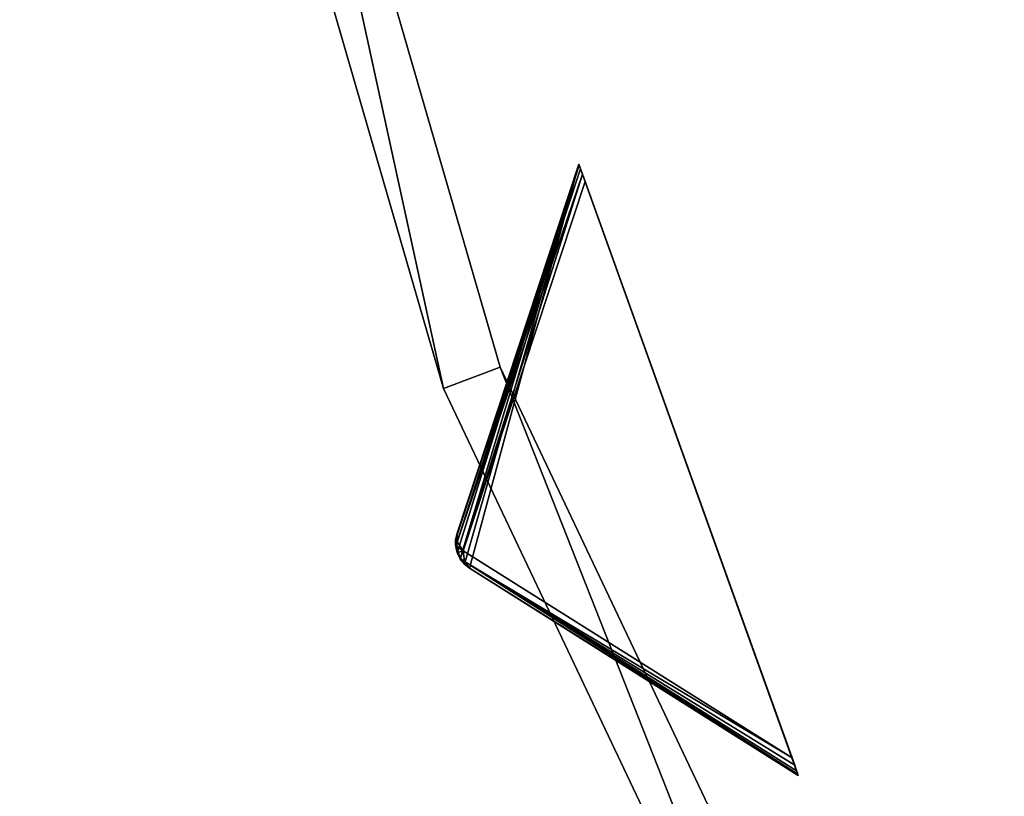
# Model space of a CAD drawing. Extents: x 1239 to 1951, y -365 to 347.
# Tile 157 of 202: x 1408 to 1441, y -88 to -62. Entities that reach past the tile are written whole.
import ezdxf

# ---------------------------------------------------------------- set-up
doc = ezdxf.new("R2010")
doc.units = 0
doc.header["$LTSCALE"] = 25.4
doc.layers.get('0').update_dxf_attribs({"color": 13, "linetype": 'CONTINUOUS'})

# ---------------------------------------------------------------- blocks, each defined once
blk = doc.blocks.new('GRUPUJ_10')
at = {"color": 0}
mesh = blk.add_polyface(dxfattribs=at)
corners = [(0, 334.731, 403.847), (1.997, 334.841, 403.847), (1.462, 391.844, 403.847), (7.718, 278.124, 403.847), (9.671, 278.553, 403.847), (24.417, 223.488, 403.847), (26.276, 224.224, 403.847), (49.663, 172.237, 403.847), (51.38, 173.263, 403.847), (82.804, 125.7, 403.847), (84.334, 126.988, 403.847), (122.98, 85.082, 403.847), (124.285, 86.599, 403.847), (145.389, 67.329, 403.847), (146.566, 68.945, 403.847), (169.152, 51.435, 403.847), (170.196, 53.141, 403.847), (220.124, 25.63, 403.847), (220.881, 27.482, 403.847), (274.575, 8.336, 403.847), (275.025, 10.285, 403.847), (331.094, 0, 403.847), (331.226, 1.996, 403.847), (388.22, 0.838, 403.847), (388.029, 2.829, 403.847), (443.963, 12.764, 403.847), (444.47, 10.83, 403.847), (497.579, 31.543, 403.847), (498.39, 29.714, 403.847), (547.489, 58.679, 403.847), (548.582, 57.004, 403.847), (592.399, 93.469, 403.847), (593.747, 91.992, 403.847), (631.147, 135.014, 403.847), (632.714, 133.772, 403.847), (662.728, 182.235, 403.847), (664.475, 181.261, 403.847), (686.326, 233.912, 403.847), (688.207, 233.23, 403.847), (701.329, 288.704, 403.847), (703.294, 288.333, 403.847), (707.348, 345.194, 403.847), (709.348, 345.143, 403.847), (3.451, 391.632, 403.847), (12.067, 447.982, 403.847), (13.996, 447.454, 403.847), (31.54, 501.693, 403.847), (33.36, 500.862, 403.847), (59.377, 551.584, 403.847), (61.039, 550.472, 403.847), (94.856, 596.363, 403.847), (96.318, 594.999, 403.847), (137.059, 634.872, 403.847), (138.283, 633.291, 403.847), (184.892, 666.112, 403.847), (185.847, 664.355, 403.847), (237.117, 689.274, 403.847), (237.778, 687.387, 403.847), (292.382, 703.759, 403.847), (292.732, 701.79, 403.847), (349.254, 709.192, 403.847), (349.284, 707.192, 403.847), (406.262, 705.431, 403.847), (405.97, 703.452, 403.847), (461.322, 690.668, 403.847), (461.927, 692.574, 403.847), (513.907, 669.17, 403.847), (514.81, 670.954, 403.847), (562.362, 639.515, 403.847), (563.54, 641.131, 403.847), (605.432, 602.471, 403.847), (606.854, 603.878, 403.847), (642.003, 558.999, 403.847), (643.632, 560.159, 403.847), (671.127, 510.222, 403.847), (672.921, 511.106, 403.847), (692.049, 457.406, 403.847), (693.962, 457.991, 403.847), (704.228, 401.918, 403.847), (706.21, 402.188, 403.847)]
mesh.append_faces([[corners[k] for k in face] for face in [(0, 1, 2), (1, 3, 4), (4, 5, 6), (6, 7, 8), (8, 9, 10), (10, 11, 12), (12, 13, 14), (14, 15, 16), (16, 17, 18), (18, 19, 20), (20, 21, 22), (22, 23, 24), (24, 23, 25), (25, 26, 27), (27, 28, 29), (29, 30, 31), (31, 32, 33), (33, 34, 35), (35, 36, 37), (37, 38, 39), (39, 40, 41), (2, 43, 44), (43, 2, 1), (44, 45, 46), (46, 47, 48), (48, 49, 50), (50, 51, 52), (52, 53, 54), (54, 55, 56), (56, 57, 58), (58, 59, 60), (60, 61, 62), (62, 64, 65), (65, 66, 67), (67, 68, 69), (69, 70, 71), (71, 72, 73), (73, 74, 75), (75, 76, 77), (77, 78, 79), (79, 41, 42)]], dxfattribs={"vtx0": -1, "vtx1": -1, "color": 0})
mesh.append_faces([[corners[k] for k in face] for face in [(1, 0, 3), (4, 3, 5), (6, 5, 7), (8, 7, 9), (10, 9, 11), (12, 11, 13), (14, 13, 15), (16, 15, 17), (18, 17, 19), (20, 19, 21), (22, 21, 23), (25, 23, 26), (27, 26, 28), (29, 28, 30), (31, 30, 32), (33, 32, 34), (35, 34, 36), (37, 36, 38), (39, 38, 40), (41, 40, 42), (44, 43, 45), (46, 45, 47), (48, 47, 49), (50, 49, 51), (52, 51, 53), (54, 53, 55), (56, 55, 57), (58, 57, 59), (60, 59, 61), (62, 61, 63), (62, 63, 64), (65, 64, 66), (67, 66, 68), (69, 68, 70), (71, 70, 72), (73, 72, 74), (75, 74, 76), (77, 76, 78), (79, 78, 41)]], dxfattribs={"vtx0": -1, "vtx2": -1, "color": 0})
mesh = blk.add_polyface(dxfattribs=at)
corners = [(1.462, 391.844, 383.847), (3.451, 391.632, 383.847), (1.997, 334.841, 383.847), (12.067, 447.982, 383.847), (13.996, 447.454, 383.847), (31.54, 501.693, 383.847), (33.36, 500.862, 383.847), (59.377, 551.584, 383.847), (61.039, 550.472, 383.847), (94.856, 596.363, 383.847), (96.318, 594.999, 383.847), (137.059, 634.872, 383.847), (138.283, 633.291, 383.847), (184.892, 666.112, 383.847), (185.847, 664.355, 383.847), (237.117, 689.274, 383.847), (237.778, 687.387, 383.847), (292.382, 703.759, 383.847), (292.732, 701.79, 383.847), (349.254, 709.192, 383.847), (349.284, 707.192, 383.847), (406.262, 705.431, 383.847), (405.97, 703.452, 383.847), (461.322, 690.668, 383.847), (461.927, 692.574, 383.847), (513.907, 669.17, 383.847), (514.81, 670.954, 383.847), (562.362, 639.515, 383.847), (563.54, 641.131, 383.847), (605.432, 602.471, 383.847), (606.854, 603.878, 383.847), (642.003, 558.999, 383.847), (643.632, 560.159, 383.847), (671.127, 510.222, 383.847), (672.921, 511.106, 383.847), (692.049, 457.406, 383.847), (693.962, 457.991, 383.847), (704.228, 401.918, 383.847), (706.21, 402.188, 383.847), (707.348, 345.194, 383.847), (709.348, 345.143, 383.847), (0, 334.731, 383.847), (7.718, 278.124, 383.847), (9.671, 278.553, 383.847), (24.417, 223.488, 383.847), (26.276, 224.224, 383.847), (49.663, 172.237, 383.847), (51.38, 173.263, 383.847), (82.804, 125.7, 383.847), (84.334, 126.988, 383.847), (122.98, 85.082, 383.847), (124.285, 86.599, 383.847), (145.389, 67.329, 383.847), (146.566, 68.945, 383.847), (169.152, 51.435, 383.847), (170.196, 53.141, 383.847), (220.124, 25.63, 383.847), (220.881, 27.482, 383.847), (274.575, 8.336, 383.847), (275.025, 10.285, 383.847), (331.094, 0, 383.847), (331.226, 1.996, 383.847), (388.22, 0.838, 383.847), (388.029, 2.829, 383.847), (443.963, 12.764, 383.847), (444.47, 10.83, 383.847), (497.579, 31.543, 383.847), (498.39, 29.714, 383.847), (547.489, 58.679, 383.847), (548.582, 57.004, 383.847), (592.399, 93.469, 383.847), (593.747, 91.992, 383.847), (631.147, 135.014, 383.847), (632.714, 133.772, 383.847), (662.728, 182.235, 383.847), (664.475, 181.261, 383.847), (686.326, 233.912, 383.847), (688.207, 233.23, 383.847), (701.329, 288.704, 383.847), (703.294, 288.333, 383.847)]
mesh.append_faces([[corners[k] for k in face] for face in [(1, 3, 4), (4, 5, 6), (6, 7, 8), (8, 9, 10), (10, 11, 12), (12, 13, 14), (14, 15, 16), (16, 17, 18), (18, 19, 20), (20, 21, 22), (22, 21, 23), (23, 24, 25), (25, 26, 27), (27, 28, 29), (29, 30, 31), (31, 32, 33), (33, 34, 35), (35, 36, 37), (37, 38, 39), (41, 2, 42), (42, 43, 44), (44, 45, 46), (46, 47, 48), (48, 49, 50), (50, 51, 52), (52, 53, 54), (54, 55, 56), (56, 57, 58), (58, 59, 60), (60, 61, 62), (62, 64, 65), (65, 66, 67), (67, 68, 69), (69, 70, 71), (71, 72, 73), (73, 74, 75), (75, 76, 77), (77, 78, 79), (79, 39, 40)]], dxfattribs={"vtx0": -1, "vtx1": -1, "color": 0})
mesh.append_faces([[corners[k] for k in face] for face in [(0, 1, 2), (1, 0, 3), (4, 3, 5), (6, 5, 7), (8, 7, 9), (10, 9, 11), (12, 11, 13), (14, 13, 15), (16, 15, 17), (18, 17, 19), (20, 19, 21), (23, 21, 24), (25, 24, 26), (27, 26, 28), (29, 28, 30), (31, 30, 32), (33, 32, 34), (35, 34, 36), (37, 36, 38), (39, 38, 40), (2, 41, 0), (42, 2, 43), (44, 43, 45), (46, 45, 47), (48, 47, 49), (50, 49, 51), (52, 51, 53), (54, 53, 55), (56, 55, 57), (58, 57, 59), (60, 59, 61), (62, 61, 63), (62, 63, 64), (65, 64, 66), (67, 66, 68), (69, 68, 70), (71, 70, 72), (73, 72, 74), (75, 74, 76), (77, 76, 78), (79, 78, 39)]], dxfattribs={"vtx0": -1, "vtx2": -1, "color": 0})
mesh = blk.add_polyface(dxfattribs=at)
corners = [(13.987, 284.721, 390.847), (9.244, 340.318, 390.847), (7.246, 340.238, 390.847), (15.946, 285.121, 390.847), (29.546, 231.005, 390.847), (31.416, 231.714, 390.847), (53.52, 180.48, 390.847), (55.252, 181.48, 390.847), (85.289, 134.455, 390.847), (86.838, 135.72, 390.847), (124.029, 94.122, 390.847), (125.355, 95.62, 390.847), (168.737, 60.526, 390.847), (169.806, 62.217, 390.847), (218.256, 34.537, 390.847), (219.04, 36.377, 390.847), (271.302, 16.828, 390.847), (271.781, 18.77, 390.847), (326.502, 7.857, 390.847), (326.663, 9.85, 390.847), (354.464, 6.73, 390.847), (354.464, 8.73, 390.847), (382.426, 7.857, 390.847), (382.265, 9.85, 390.847), (437.148, 18.77, 390.847), (437.626, 16.828, 390.847), (489.889, 36.377, 390.847), (490.672, 34.537, 390.847), (539.122, 62.217, 390.847), (540.191, 60.526, 390.847), (583.573, 95.62, 390.847), (584.899, 94.122, 390.847), (622.09, 135.72, 390.847), (623.639, 134.455, 390.847), (653.676, 181.48, 390.847), (655.408, 180.48, 390.847), (677.512, 231.714, 390.847), (679.382, 231.005, 390.847), (692.982, 285.121, 390.847), (694.941, 284.721, 390.847), (699.684, 340.318, 390.847), (701.682, 340.238, 390.847), (9.498, 396.116, 390.847), (11.483, 395.875, 390.847), (20.684, 450.911, 390.847), (22.605, 450.354, 390.847), (40.515, 503.201, 390.847), (42.322, 502.343, 390.847), (68.477, 551.632, 390.847), (70.123, 550.496, 390.847), (103.846, 594.952, 390.847), (105.289, 593.566, 390.847), (145.706, 632.036, 390.847), (146.908, 630.437, 390.847), (192.973, 661.926, 390.847), (193.902, 660.155, 390.847), (244.422, 683.846, 390.847), (245.055, 681.949, 390.847), (298.721, 697.23, 390.847), (299.042, 695.256, 390.847), (354.464, 701.73, 390.847), (354.464, 699.73, 390.847), (409.886, 695.256, 390.847), (410.207, 697.23, 390.847), (463.873, 681.949, 390.847), (464.506, 683.846, 390.847), (515.026, 660.155, 390.847), (515.955, 661.926, 390.847), (562.021, 630.437, 390.847), (563.222, 632.036, 390.847), (603.64, 593.566, 390.847), (605.082, 594.952, 390.847), (638.805, 550.496, 390.847), (640.451, 551.632, 390.847), (666.606, 502.343, 390.847), (668.413, 503.201, 390.847), (686.323, 450.354, 390.847), (688.244, 450.911, 390.847), (697.445, 395.875, 390.847), (699.43, 396.116, 390.847)]
mesh.append_faces([[corners[k] for k in face] for face in [(0, 1, 2), (1, 0, 3), (3, 4, 5), (5, 6, 7), (7, 8, 9), (9, 10, 11), (11, 12, 13), (13, 14, 15), (15, 16, 17), (17, 18, 19), (19, 20, 21), (21, 22, 23), (23, 22, 24), (24, 25, 26), (26, 27, 28), (28, 29, 30), (30, 31, 32), (32, 33, 34), (34, 35, 36), (36, 37, 38), (38, 39, 40), (42, 43, 44), (44, 45, 46), (46, 47, 48), (48, 49, 50), (50, 51, 52), (52, 53, 54), (54, 55, 56), (56, 57, 58), (58, 59, 60), (60, 62, 63), (63, 64, 65), (65, 66, 67), (67, 68, 69), (69, 70, 71), (71, 72, 73), (73, 74, 75), (75, 76, 77), (77, 78, 79), (79, 40, 41)]], dxfattribs={"vtx0": -1, "vtx1": -1, "color": 0})
mesh.append_faces([[corners[k] for k in face] for face in [(3, 0, 4), (5, 4, 6), (7, 6, 8), (9, 8, 10), (11, 10, 12), (13, 12, 14), (15, 14, 16), (17, 16, 18), (19, 18, 20), (21, 20, 22), (24, 22, 25), (26, 25, 27), (28, 27, 29), (30, 29, 31), (32, 31, 33), (34, 33, 35), (36, 35, 37), (38, 37, 39), (40, 39, 41), (1, 42, 2), (42, 1, 43), (44, 43, 45), (46, 45, 47), (48, 47, 49), (50, 49, 51), (52, 51, 53), (54, 53, 55), (56, 55, 57), (58, 57, 59), (60, 59, 61), (60, 61, 62), (63, 62, 64), (65, 64, 66), (67, 66, 68), (69, 68, 70), (71, 70, 72), (73, 72, 74), (75, 74, 76), (77, 76, 78), (79, 78, 40)]], dxfattribs={"vtx0": -1, "vtx2": -1, "color": 0})
mesh = blk.add_polyface(dxfattribs=at)
corners = [(9.498, 396.116, 383.847), (9.244, 340.318, 383.847), (7.246, 340.238, 383.847), (11.483, 395.875, 383.847), (20.684, 450.911, 383.847), (22.605, 450.354, 383.847), (40.515, 503.201, 383.847), (42.322, 502.343, 383.847), (68.477, 551.632, 383.847), (70.123, 550.496, 383.847), (103.846, 594.952, 383.847), (105.289, 593.566, 383.847), (145.706, 632.036, 383.847), (146.908, 630.437, 383.847), (192.973, 661.926, 383.847), (193.902, 660.155, 383.847), (244.422, 683.846, 383.847), (245.055, 681.949, 383.847), (298.721, 697.23, 383.847), (299.042, 695.256, 383.847), (354.464, 701.73, 383.847), (354.464, 699.73, 383.847), (410.207, 697.23, 383.847), (409.886, 695.256, 383.847), (463.873, 681.949, 383.847), (464.506, 683.846, 383.847), (515.026, 660.155, 383.847), (515.955, 661.926, 383.847), (562.021, 630.437, 383.847), (563.222, 632.036, 383.847), (603.64, 593.566, 383.847), (605.082, 594.952, 383.847), (638.805, 550.496, 383.847), (640.451, 551.632, 383.847), (666.606, 502.343, 383.847), (668.413, 503.201, 383.847), (686.323, 450.354, 383.847), (688.244, 450.911, 383.847), (697.445, 395.875, 383.847), (699.43, 396.116, 383.847), (699.684, 340.318, 383.847), (701.682, 340.238, 383.847), (13.987, 284.721, 383.847), (15.946, 285.121, 383.847), (29.546, 231.005, 383.847), (31.416, 231.714, 383.847), (53.52, 180.48, 383.847), (55.252, 181.48, 383.847), (85.289, 134.455, 383.847), (86.838, 135.72, 383.847), (124.029, 94.122, 383.847), (125.355, 95.62, 383.847), (168.737, 60.526, 383.847), (169.806, 62.217, 383.847), (218.256, 34.537, 383.847), (219.04, 36.377, 383.847), (271.302, 16.828, 383.847), (271.781, 18.77, 383.847), (326.502, 7.857, 383.847), (326.663, 9.85, 383.847), (354.464, 6.73, 383.847), (354.464, 8.73, 383.847), (382.265, 9.85, 383.847), (382.426, 7.857, 383.847), (437.148, 18.77, 383.847), (437.626, 16.828, 383.847), (489.889, 36.377, 383.847), (490.672, 34.537, 383.847), (539.122, 62.217, 383.847), (540.191, 60.526, 383.847), (583.573, 95.62, 383.847), (584.899, 94.122, 383.847), (622.09, 135.72, 383.847), (623.639, 134.455, 383.847), (653.676, 181.48, 383.847), (655.408, 180.48, 383.847), (677.512, 231.714, 383.847), (679.382, 231.005, 383.847), (692.982, 285.121, 383.847), (694.941, 284.721, 383.847)]
mesh.append_faces([[corners[k] for k in face] for face in [(0, 1, 2), (1, 0, 3), (3, 4, 5), (5, 6, 7), (7, 8, 9), (9, 10, 11), (11, 12, 13), (13, 14, 15), (15, 16, 17), (17, 18, 19), (19, 20, 21), (21, 22, 23), (23, 22, 24), (24, 25, 26), (26, 27, 28), (28, 29, 30), (30, 31, 32), (32, 33, 34), (34, 35, 36), (36, 37, 38), (38, 39, 40), (42, 43, 44), (44, 45, 46), (46, 47, 48), (48, 49, 50), (50, 51, 52), (52, 53, 54), (54, 55, 56), (56, 57, 58), (58, 59, 60), (60, 62, 63), (63, 64, 65), (65, 66, 67), (67, 68, 69), (69, 70, 71), (71, 72, 73), (73, 74, 75), (75, 76, 77), (77, 78, 79), (79, 40, 41)]], dxfattribs={"vtx0": -1, "vtx1": -1, "color": 0})
mesh.append_faces([[corners[k] for k in face] for face in [(3, 0, 4), (5, 4, 6), (7, 6, 8), (9, 8, 10), (11, 10, 12), (13, 12, 14), (15, 14, 16), (17, 16, 18), (19, 18, 20), (21, 20, 22), (24, 22, 25), (26, 25, 27), (28, 27, 29), (30, 29, 31), (32, 31, 33), (34, 33, 35), (36, 35, 37), (38, 37, 39), (40, 39, 41), (1, 42, 2), (42, 1, 43), (44, 43, 45), (46, 45, 47), (48, 47, 49), (50, 49, 51), (52, 51, 53), (54, 53, 55), (56, 55, 57), (58, 57, 59), (60, 59, 61), (60, 61, 62), (63, 62, 64), (65, 64, 66), (67, 66, 68), (69, 68, 70), (71, 70, 72), (73, 72, 74), (75, 74, 76), (77, 76, 78), (79, 78, 40)]], dxfattribs={"vtx0": -1, "vtx2": -1, "color": 0})
mesh = blk.add_polyface(dxfattribs=at)
corners = [(92.177, 343.66, 271.847), (94.175, 343.741, 271.847), (93.878, 385.871, 271.847), (97.269, 301.723, 271.847), (99.229, 302.123, 271.847), (109.022, 261.146, 271.847), (110.892, 261.855, 271.847), (127.132, 222.98, 271.847), (128.864, 223.98, 271.847), (151.13, 188.213, 271.847), (152.68, 189.478, 271.847), (180.394, 157.746, 271.847), (181.721, 159.243, 271.847), (214.167, 132.368, 271.847), (215.236, 134.058, 271.847), (251.573, 112.735, 271.847), (252.357, 114.575, 271.847), (291.644, 99.358, 271.847), (292.122, 101.3, 271.847), (333.342, 92.581, 271.847), (333.503, 94.575, 271.847), (354.464, 91.73, 271.847), (354.464, 93.73, 271.847), (375.587, 92.581, 271.847), (375.426, 94.575, 271.847), (416.806, 101.3, 271.847), (417.284, 99.358, 271.847), (456.571, 114.575, 271.847), (457.355, 112.735, 271.847), (493.692, 134.058, 271.847), (494.761, 132.368, 271.847), (527.208, 159.243, 271.847), (528.534, 157.746, 271.847), (556.249, 189.478, 271.847), (557.798, 188.213, 271.847), (580.064, 223.98, 271.847), (581.796, 222.98, 271.847), (598.036, 261.855, 271.847), (599.906, 261.146, 271.847), (609.7, 302.123, 271.847), (611.659, 301.723, 271.847), (614.753, 343.741, 271.847), (616.751, 343.66, 271.847), (615.05, 385.871, 271.847), (95.863, 385.63, 271.847), (102.328, 427.262, 271.847), (104.249, 426.706, 271.847), (117.308, 466.762, 271.847), (119.115, 465.904, 271.847), (138.431, 503.347, 271.847), (140.077, 502.211, 271.847), (165.148, 536.07, 271.847), (166.591, 534.685, 271.847), (196.769, 564.084, 271.847), (197.971, 562.485, 271.847), (232.474, 586.662, 271.847), (233.404, 584.891, 271.847), (271.339, 603.221, 271.847), (271.972, 601.324, 271.847), (312.356, 613.331, 271.847), (312.677, 611.357, 271.847), (354.464, 616.73, 271.847), (354.464, 614.73, 271.847), (396.251, 611.357, 271.847), (396.572, 613.331, 271.847), (436.956, 601.324, 271.847), (437.589, 603.221, 271.847), (475.524, 584.891, 271.847), (476.454, 586.662, 271.847), (510.957, 562.485, 271.847), (512.159, 564.084, 271.847), (542.337, 534.685, 271.847), (543.78, 536.07, 271.847), (568.851, 502.211, 271.847), (570.497, 503.347, 271.847), (589.813, 465.904, 271.847), (591.62, 466.762, 271.847), (604.679, 426.706, 271.847), (606.6, 427.262, 271.847), (613.065, 385.63, 271.847)]
mesh.append_faces([[corners[k] for k in face] for face in [(0, 1, 2), (1, 3, 4), (4, 5, 6), (6, 7, 8), (8, 9, 10), (10, 11, 12), (12, 13, 14), (14, 15, 16), (16, 17, 18), (18, 19, 20), (20, 21, 22), (22, 23, 24), (24, 23, 25), (25, 26, 27), (27, 28, 29), (29, 30, 31), (31, 32, 33), (33, 34, 35), (35, 36, 37), (37, 38, 39), (39, 40, 41), (2, 44, 45), (44, 2, 1), (45, 46, 47), (47, 48, 49), (49, 50, 51), (51, 52, 53), (53, 54, 55), (55, 56, 57), (57, 58, 59), (59, 60, 61), (61, 63, 64), (64, 65, 66), (66, 67, 68), (68, 69, 70), (70, 71, 72), (72, 73, 74), (74, 75, 76), (76, 77, 78), (78, 79, 43)]], dxfattribs={"vtx0": -1, "vtx1": -1, "color": 0})
mesh.append_faces([[corners[k] for k in face] for face in [(1, 0, 3), (4, 3, 5), (6, 5, 7), (8, 7, 9), (10, 9, 11), (12, 11, 13), (14, 13, 15), (16, 15, 17), (18, 17, 19), (20, 19, 21), (22, 21, 23), (25, 23, 26), (27, 26, 28), (29, 28, 30), (31, 30, 32), (33, 32, 34), (35, 34, 36), (37, 36, 38), (39, 38, 40), (41, 40, 42), (41, 42, 43), (45, 44, 46), (47, 46, 48), (49, 48, 50), (51, 50, 52), (53, 52, 54), (55, 54, 56), (57, 56, 58), (59, 58, 60), (61, 60, 62), (61, 62, 63), (64, 63, 65), (66, 65, 67), (68, 67, 69), (70, 69, 71), (72, 71, 73), (74, 73, 75), (76, 75, 77), (78, 77, 79), (43, 79, 41)]], dxfattribs={"vtx0": -1, "vtx2": -1, "color": 0})
mesh = blk.add_polyface(dxfattribs=at)
corners = [(93.878, 385.871, 264.847), (95.863, 385.63, 264.847), (94.175, 343.741, 264.847), (102.328, 427.262, 264.847), (104.249, 426.706, 264.847), (117.308, 466.762, 264.847), (119.115, 465.904, 264.847), (138.431, 503.347, 264.847), (140.077, 502.211, 264.847), (165.148, 536.07, 264.847), (166.591, 534.685, 264.847), (196.769, 564.084, 264.847), (197.971, 562.485, 264.847), (232.474, 586.662, 264.847), (233.404, 584.891, 264.847), (271.339, 603.221, 264.847), (271.972, 601.324, 264.847), (312.356, 613.331, 264.847), (312.677, 611.357, 264.847), (354.464, 616.73, 264.847), (354.464, 614.73, 264.847), (396.572, 613.331, 264.847), (396.251, 611.357, 264.847), (436.956, 601.324, 264.847), (437.589, 603.221, 264.847), (475.524, 584.891, 264.847), (476.454, 586.662, 264.847), (510.957, 562.485, 264.847), (512.159, 564.084, 264.847), (542.337, 534.685, 264.847), (543.78, 536.07, 264.847), (568.851, 502.211, 264.847), (570.497, 503.347, 264.847), (589.813, 465.904, 264.847), (591.62, 466.762, 264.847), (604.679, 426.706, 264.847), (606.6, 427.262, 264.847), (613.065, 385.63, 264.847), (615.05, 385.871, 264.847), (614.753, 343.741, 264.847), (92.177, 343.66, 264.847), (97.269, 301.723, 264.847), (99.229, 302.123, 264.847), (109.022, 261.146, 264.847), (110.892, 261.855, 264.847), (127.132, 222.98, 264.847), (128.864, 223.98, 264.847), (151.13, 188.213, 264.847), (152.68, 189.478, 264.847), (180.394, 157.746, 264.847), (181.721, 159.243, 264.847), (214.167, 132.368, 264.847), (215.236, 134.058, 264.847), (251.573, 112.735, 264.847), (252.357, 114.575, 264.847), (291.644, 99.358, 264.847), (292.122, 101.3, 264.847), (333.342, 92.581, 264.847), (333.503, 94.575, 264.847), (354.464, 91.73, 264.847), (354.464, 93.73, 264.847), (375.426, 94.575, 264.847), (375.587, 92.581, 264.847), (416.806, 101.3, 264.847), (417.284, 99.358, 264.847), (456.571, 114.575, 264.847), (457.355, 112.735, 264.847), (493.692, 134.058, 264.847), (494.761, 132.368, 264.847), (527.208, 159.243, 264.847), (528.534, 157.746, 264.847), (556.249, 189.478, 264.847), (557.798, 188.213, 264.847), (580.064, 223.98, 264.847), (581.796, 222.98, 264.847), (598.036, 261.855, 264.847), (599.906, 261.146, 264.847), (609.7, 302.123, 264.847), (611.659, 301.723, 264.847), (616.751, 343.66, 264.847)]
mesh.append_faces([[corners[k] for k in face] for face in [(1, 3, 4), (4, 5, 6), (6, 7, 8), (8, 9, 10), (10, 11, 12), (12, 13, 14), (14, 15, 16), (16, 17, 18), (18, 19, 20), (20, 21, 22), (22, 21, 23), (23, 24, 25), (25, 26, 27), (27, 28, 29), (29, 30, 31), (31, 32, 33), (33, 34, 35), (35, 36, 37), (37, 38, 39), (40, 2, 41), (41, 42, 43), (43, 44, 45), (45, 46, 47), (47, 48, 49), (49, 50, 51), (51, 52, 53), (53, 54, 55), (55, 56, 57), (57, 58, 59), (59, 61, 62), (62, 63, 64), (64, 65, 66), (66, 67, 68), (68, 69, 70), (70, 71, 72), (72, 73, 74), (74, 75, 76), (76, 77, 78), (78, 39, 79), (79, 39, 38)]], dxfattribs={"vtx0": -1, "vtx1": -1, "color": 0})
mesh.append_faces([[corners[k] for k in face] for face in [(0, 1, 2), (1, 0, 3), (4, 3, 5), (6, 5, 7), (8, 7, 9), (10, 9, 11), (12, 11, 13), (14, 13, 15), (16, 15, 17), (18, 17, 19), (20, 19, 21), (23, 21, 24), (25, 24, 26), (27, 26, 28), (29, 28, 30), (31, 30, 32), (33, 32, 34), (35, 34, 36), (37, 36, 38), (2, 40, 0), (41, 2, 42), (43, 42, 44), (45, 44, 46), (47, 46, 48), (49, 48, 50), (51, 50, 52), (53, 52, 54), (55, 54, 56), (57, 56, 58), (59, 58, 60), (59, 60, 61), (62, 61, 63), (64, 63, 65), (66, 65, 67), (68, 67, 69), (70, 69, 71), (72, 71, 73), (74, 73, 75), (76, 75, 77), (78, 77, 39)]], dxfattribs={"vtx0": -1, "vtx2": -1, "color": 0})
mesh = blk.add_polyface(dxfattribs=at)
corners = [(169.614, 346.781, 145.847), (171.613, 346.861, 145.847), (170.813, 376.529, 145.847), (173.203, 317.225, 145.847), (175.162, 317.625, 145.847), (181.486, 288.628, 145.847), (183.356, 289.337, 145.847), (194.249, 261.73, 145.847), (195.981, 262.73, 145.847), (211.162, 237.228, 145.847), (212.711, 238.492, 145.847), (231.786, 215.755, 145.847), (233.113, 217.252, 145.847), (255.588, 197.87, 145.847), (256.657, 199.56, 145.847), (281.95, 184.034, 145.847), (282.734, 185.874, 145.847), (310.191, 174.606, 145.847), (310.669, 176.548, 145.847), (339.578, 169.83, 145.847), (339.739, 171.823, 145.847), (354.464, 169.23, 145.847), (354.464, 171.23, 145.847), (369.35, 169.83, 145.847), (369.189, 171.823, 145.847), (398.259, 176.548, 145.847), (398.737, 174.606, 145.847), (426.194, 185.874, 145.847), (426.978, 184.034, 145.847), (452.271, 199.56, 145.847), (453.34, 197.87, 145.847), (475.816, 217.252, 145.847), (477.142, 215.755, 145.847), (496.217, 238.492, 145.847), (497.766, 237.228, 145.847), (512.947, 262.73, 145.847), (514.679, 261.73, 145.847), (525.572, 289.337, 145.847), (527.442, 288.628, 145.847), (533.766, 317.625, 145.847), (535.725, 317.225, 145.847), (537.316, 346.861, 145.847), (539.314, 346.781, 145.847), (538.115, 376.529, 145.847), (172.798, 376.288, 145.847), (176.768, 405.7, 145.847), (178.689, 405.144, 145.847), (187.326, 433.538, 145.847), (189.133, 432.681, 145.847), (202.212, 459.322, 145.847), (203.858, 458.186, 145.847), (221.042, 482.384, 145.847), (222.484, 480.999, 145.847), (243.327, 502.127, 145.847), (244.528, 500.528, 145.847), (268.49, 518.039, 145.847), (269.42, 516.268, 145.847), (295.881, 529.709, 145.847), (296.514, 527.812, 145.847), (324.788, 536.834, 145.847), (325.109, 534.86, 145.847), (354.464, 539.23, 145.847), (354.464, 537.23, 145.847), (383.819, 534.86, 145.847), (384.14, 536.834, 145.847), (412.414, 527.812, 145.847), (413.048, 529.709, 145.847), (439.508, 516.268, 145.847), (440.438, 518.039, 145.847), (464.4, 500.528, 145.847), (465.601, 502.127, 145.847), (486.444, 480.999, 145.847), (487.887, 482.384, 145.847), (505.07, 458.186, 145.847), (506.716, 459.322, 145.847), (519.796, 432.681, 145.847), (521.602, 433.538, 145.847), (530.239, 405.144, 145.847), (532.16, 405.7, 145.847), (536.13, 376.288, 145.847)]
mesh.append_faces([[corners[k] for k in face] for face in [(0, 1, 2), (1, 3, 4), (4, 5, 6), (6, 7, 8), (8, 9, 10), (10, 11, 12), (12, 13, 14), (14, 15, 16), (16, 17, 18), (18, 19, 20), (20, 21, 22), (22, 23, 24), (24, 23, 25), (25, 26, 27), (27, 28, 29), (29, 30, 31), (31, 32, 33), (33, 34, 35), (35, 36, 37), (37, 38, 39), (39, 40, 41), (2, 44, 45), (44, 2, 1), (45, 46, 47), (47, 48, 49), (49, 50, 51), (51, 52, 53), (53, 54, 55), (55, 56, 57), (57, 58, 59), (59, 60, 61), (61, 63, 64), (64, 65, 66), (66, 67, 68), (68, 69, 70), (70, 71, 72), (72, 73, 74), (74, 75, 76), (76, 77, 78), (78, 79, 43)]], dxfattribs={"vtx0": -1, "vtx1": -1, "color": 0})
mesh.append_faces([[corners[k] for k in face] for face in [(1, 0, 3), (4, 3, 5), (6, 5, 7), (8, 7, 9), (10, 9, 11), (12, 11, 13), (14, 13, 15), (16, 15, 17), (18, 17, 19), (20, 19, 21), (22, 21, 23), (25, 23, 26), (27, 26, 28), (29, 28, 30), (31, 30, 32), (33, 32, 34), (35, 34, 36), (37, 36, 38), (39, 38, 40), (41, 40, 42), (41, 42, 43), (45, 44, 46), (47, 46, 48), (49, 48, 50), (51, 50, 52), (53, 52, 54), (55, 54, 56), (57, 56, 58), (59, 58, 60), (61, 60, 62), (61, 62, 63), (64, 63, 65), (66, 65, 67), (68, 67, 69), (70, 69, 71), (72, 71, 73), (74, 73, 75), (76, 75, 77), (78, 77, 79), (43, 79, 41)]], dxfattribs={"vtx0": -1, "vtx2": -1, "color": 0})
mesh = blk.add_polyface(dxfattribs=at)
corners = [(170.813, 376.529, 138.847), (172.798, 376.288, 138.847), (171.613, 346.861, 138.847), (176.768, 405.7, 138.847), (178.689, 405.144, 138.847), (187.326, 433.538, 138.847), (189.133, 432.681, 138.847), (202.212, 459.322, 138.847), (203.858, 458.186, 138.847), (221.042, 482.384, 138.847), (222.484, 480.999, 138.847), (243.327, 502.127, 138.847), (244.528, 500.528, 138.847), (268.49, 518.039, 138.847), (269.42, 516.268, 138.847), (295.881, 529.709, 138.847), (296.514, 527.812, 138.847), (324.788, 536.834, 138.847), (325.109, 534.86, 138.847), (354.464, 539.23, 138.847), (354.464, 537.23, 138.847), (384.14, 536.834, 138.847), (383.819, 534.86, 138.847), (412.414, 527.812, 138.847), (413.048, 529.709, 138.847), (439.508, 516.268, 138.847), (440.438, 518.039, 138.847), (464.4, 500.528, 138.847), (465.601, 502.127, 138.847), (486.444, 480.999, 138.847), (487.887, 482.384, 138.847), (505.07, 458.186, 138.847), (506.716, 459.322, 138.847), (519.796, 432.681, 138.847), (521.602, 433.538, 138.847), (530.239, 405.144, 138.847), (532.16, 405.7, 138.847), (536.13, 376.288, 138.847), (538.115, 376.529, 138.847), (537.316, 346.861, 138.847), (169.614, 346.781, 138.847), (173.203, 317.225, 138.847), (175.162, 317.625, 138.847), (181.486, 288.628, 138.847), (183.356, 289.337, 138.847), (194.249, 261.73, 138.847), (195.981, 262.73, 138.847), (211.162, 237.228, 138.847), (212.711, 238.492, 138.847), (231.786, 215.755, 138.847), (233.113, 217.252, 138.847), (255.588, 197.87, 138.847), (256.657, 199.56, 138.847), (281.95, 184.034, 138.847), (282.734, 185.874, 138.847), (310.191, 174.606, 138.847), (310.669, 176.548, 138.847), (339.578, 169.83, 138.847), (339.739, 171.823, 138.847), (354.464, 169.23, 138.847), (354.464, 171.23, 138.847), (369.189, 171.823, 138.847), (369.35, 169.83, 138.847), (398.259, 176.548, 138.847), (398.737, 174.606, 138.847), (426.194, 185.874, 138.847), (426.978, 184.034, 138.847), (452.271, 199.56, 138.847), (453.34, 197.87, 138.847), (475.816, 217.252, 138.847), (477.142, 215.755, 138.847), (496.217, 238.492, 138.847), (497.766, 237.228, 138.847), (512.947, 262.73, 138.847), (514.679, 261.73, 138.847), (525.572, 289.337, 138.847), (527.442, 288.628, 138.847), (533.766, 317.625, 138.847), (535.725, 317.225, 138.847), (539.314, 346.781, 138.847)]
mesh.append_faces([[corners[k] for k in face] for face in [(1, 3, 4), (4, 5, 6), (6, 7, 8), (8, 9, 10), (10, 11, 12), (12, 13, 14), (14, 15, 16), (16, 17, 18), (18, 19, 20), (20, 21, 22), (22, 21, 23), (23, 24, 25), (25, 26, 27), (27, 28, 29), (29, 30, 31), (31, 32, 33), (33, 34, 35), (35, 36, 37), (37, 38, 39), (40, 2, 41), (41, 42, 43), (43, 44, 45), (45, 46, 47), (47, 48, 49), (49, 50, 51), (51, 52, 53), (53, 54, 55), (55, 56, 57), (57, 58, 59), (59, 61, 62), (62, 63, 64), (64, 65, 66), (66, 67, 68), (68, 69, 70), (70, 71, 72), (72, 73, 74), (74, 75, 76), (76, 77, 78), (78, 39, 79), (79, 39, 38)]], dxfattribs={"vtx0": -1, "vtx1": -1, "color": 0})
mesh.append_faces([[corners[k] for k in face] for face in [(0, 1, 2), (1, 0, 3), (4, 3, 5), (6, 5, 7), (8, 7, 9), (10, 9, 11), (12, 11, 13), (14, 13, 15), (16, 15, 17), (18, 17, 19), (20, 19, 21), (23, 21, 24), (25, 24, 26), (27, 26, 28), (29, 28, 30), (31, 30, 32), (33, 32, 34), (35, 34, 36), (37, 36, 38), (2, 40, 0), (41, 2, 42), (43, 42, 44), (45, 44, 46), (47, 46, 48), (49, 48, 50), (51, 50, 52), (53, 52, 54), (55, 54, 56), (57, 56, 58), (59, 58, 60), (59, 60, 61), (62, 61, 63), (64, 63, 65), (66, 65, 67), (68, 67, 69), (70, 69, 71), (72, 71, 73), (74, 73, 75), (76, 75, 77), (78, 77, 39)]], dxfattribs={"vtx0": -1, "vtx2": -1, "color": 0})
mesh = blk.add_polyface(dxfattribs=at)
corners = [(175.162, 317.625, 138.847), (183.356, 289.337, 145.847), (183.356, 289.337, 138.847), (175.162, 317.625, 145.847)]
mesh.append_faces([[corners[k] for k in face] for face in [(0, 1, 2), (1, 0, 3)]], dxfattribs={"vtx0": -1, "color": 0})
mesh = blk.add_polyface(dxfattribs=at)
corners = [(173.203, 317.225, 145.847), (181.486, 288.628, 138.847), (181.486, 288.628, 145.847), (173.203, 317.225, 138.847)]
mesh.append_faces([[corners[k] for k in face] for face in [(0, 1, 2), (1, 0, 3)]], dxfattribs={"vtx0": -1, "color": 0})
mesh = blk.add_polyface(dxfattribs=at)
corners = [(183.356, 289.337, 138.847), (195.981, 262.73, 145.847), (195.981, 262.73, 138.847), (183.356, 289.337, 145.847)]
mesh.append_faces([[corners[k] for k in face] for face in [(0, 1, 2), (1, 0, 3)]], dxfattribs={"vtx0": -1, "color": 0})
mesh = blk.add_polyface(dxfattribs=at)
corners = [(181.486, 288.628, 145.847), (194.249, 261.73, 138.847), (194.249, 261.73, 145.847), (181.486, 288.628, 138.847)]
mesh.append_faces([[corners[k] for k in face] for face in [(0, 1, 2), (1, 0, 3)]], dxfattribs={"vtx0": -1, "color": 0})
blk = doc.blocks.new('GRUPUJ_12')
at = {"color": 254}
mesh = blk.add_polyface(dxfattribs=at)
corners = [(187.504, 297.886, 150), (183.894, 284.513, 139.866), (194.771, 277.651, 150), (183.721, 284.65, 139.717), (183.583, 284.822, 139.625), (183.486, 285.02, 139.594), (183.435, 285.235, 139.625), (183.432, 285.456, 139.717), (183.478, 285.672, 139.866)]
mesh.append_faces([[corners[k] for k in face] for face in [(0, 1, 2), (7, 0, 8)]], dxfattribs={"vtx0": -1, "color": 254})
mesh.append_faces([[corners[k] for k in face] for face in [(1, 0, 3), (3, 0, 4), (4, 0, 5), (5, 0, 6), (6, 0, 7)]], dxfattribs={"vtx0": -1, "vtx1": -1, "color": 254})
mesh = blk.add_polyface(dxfattribs=at)
corners = [(187.504, 297.886, 0.616), (183.487, 285.386, 10.41), (183.478, 285.672, 10.75)]
mesh.append_faces([[corners[k] for k in face] for face in [(0, 1, 2)]], dxfattribs={"color": 254})
mesh = blk.add_polyface(dxfattribs=at)
corners = [(187.504, 297.886, 150), (183.478, 285.672, 10.75), (183.478, 285.672, 139.866), (187.504, 297.886, 0.616)]
mesh.append_faces([[corners[k] for k in face] for face in [(0, 1, 2), (1, 0, 3)]], dxfattribs={"vtx0": -1, "color": 254})
mesh = blk.add_polyface(dxfattribs=at)
corners = [(187.504, 297.886, 0.616), (187.518, 297.847, 0.357), (183.487, 285.386, 10.41)]
mesh.append_faces([[corners[k] for k in face] for face in [(0, 1, 2)]], dxfattribs={"color": 254})
mesh = blk.add_polyface(dxfattribs=at)
corners = [(187.518, 297.847, 0.357), (187.559, 297.733, 0.162), (183.487, 285.386, 10.41)]
mesh.append_faces([[corners[k] for k in face] for face in [(0, 1, 2)]], dxfattribs={"color": 254})
mesh = blk.add_polyface(dxfattribs=at)
corners = [(194.757, 277.69, 0.357), (194.771, 277.651, 150), (194.771, 277.651, 0.616), (187.504, 297.886, 150), (194.716, 277.804, 0.162), (194.651, 277.987, 0.041), (194.563, 278.231), (187.712, 297.306), (187.624, 297.55, 0.041), (187.559, 297.733, 0.162), (187.518, 297.847, 0.357), (187.504, 297.886, 0.616)]
mesh.append_faces([[corners[k] for k in face] for face in [(0, 1, 2), (3, 10, 11)]], dxfattribs={"vtx0": -1, "color": 254})
mesh.append_faces([[corners[k] for k in face] for face in [(1, 0, 3)]], dxfattribs={"vtx0": -1, "vtx1": -1, "color": 254})
mesh.append_faces([[corners[k] for k in face] for face in [(3, 0, 4), (3, 4, 5), (3, 5, 6), (3, 6, 7), (3, 7, 8), (3, 8, 9), (3, 9, 10)]], dxfattribs={"vtx0": -1, "vtx2": -1, "color": 254})
mesh = blk.add_polyface(dxfattribs=at)
corners = [(187.559, 297.733, 0.162), (187.624, 297.55, 0.041), (183.487, 285.386, 10.41)]
mesh.append_faces([[corners[k] for k in face] for face in [(0, 1, 2)]], dxfattribs={"color": 254})
mesh = blk.add_polyface(dxfattribs=at)
corners = [(187.624, 297.55, 0.041), (183.686, 285.092, 10.134), (183.487, 285.386, 10.41)]
mesh.append_faces([[corners[k] for k in face] for face in [(0, 1, 2)]], dxfattribs={"color": 254})
mesh = blk.add_polyface(dxfattribs=at)
corners = [(187.624, 297.55, 0.041), (187.712, 297.306), (183.686, 285.092, 10.134)]
mesh.append_faces([[corners[k] for k in face] for face in [(0, 1, 2)]], dxfattribs={"color": 254})
mesh = blk.add_polyface(dxfattribs=at)
corners = [(187.712, 297.306), (194.563, 278.231), (183.686, 285.092, 10.134)]
mesh.append_faces([[corners[k] for k in face] for face in [(0, 1, 2)]], dxfattribs={"color": 254})
mesh = blk.add_polyface(dxfattribs=at)
corners = [(183.478, 285.672, 10.75), (183.429, 285.31, 10.75), (183.432, 285.456, 139.717)]
mesh.append_faces([[corners[k] for k in face] for face in [(0, 1, 2)]], dxfattribs={"color": 254})
mesh = blk.add_polyface(dxfattribs=at)
corners = [(183.478, 285.672, 10.75), (183.468, 285.217, 10.507), (183.429, 285.31, 10.75)]
mesh.append_faces([[corners[k] for k in face] for face in [(0, 1, 2)]], dxfattribs={"color": 254})
mesh = blk.add_polyface(dxfattribs=at)
corners = [(183.432, 285.456, 139.717), (183.429, 285.31, 10.75), (183.435, 285.235, 139.625)]
mesh.append_faces([[corners[k] for k in face] for face in [(0, 1, 2)]], dxfattribs={"color": 254})
mesh = blk.add_polyface(dxfattribs=at)
corners = [(183.478, 285.672, 10.75), (183.432, 285.456, 139.717), (183.478, 285.672, 139.866)]
mesh.append_faces([[corners[k] for k in face] for face in [(0, 1, 2)]], dxfattribs={"color": 254})
mesh = blk.add_polyface(dxfattribs=at)
corners = [(183.478, 285.672, 10.75), (183.487, 285.386, 10.41), (183.468, 285.217, 10.507)]
mesh.append_faces([[corners[k] for k in face] for face in [(0, 1, 2)]], dxfattribs={"color": 254})
mesh = blk.add_polyface(dxfattribs=at)
corners = [(183.429, 285.31, 10.75), (183.435, 285.235, 10.75), (183.435, 285.235, 139.625)]
mesh.append_faces([[corners[k] for k in face] for face in [(0, 1, 2)]], dxfattribs={"color": 254})
mesh = blk.add_polyface(dxfattribs=at)
corners = [(183.429, 285.31, 10.75), (183.468, 285.217, 10.507), (183.435, 285.235, 10.75)]
mesh.append_faces([[corners[k] for k in face] for face in [(0, 1, 2)]], dxfattribs={"color": 254})
mesh = blk.add_polyface(dxfattribs=at)
corners = [(183.435, 285.235, 10.75), (183.583, 284.822, 139.625), (183.486, 285.02, 139.594)]
mesh.append_faces([[corners[k] for k in face] for face in [(0, 1, 2)]], dxfattribs={"color": 254})
mesh = blk.add_polyface(dxfattribs=at)
corners = [(183.435, 285.235, 10.75), (183.468, 285.217, 10.507), (183.583, 284.822, 10.75)]
mesh.append_faces([[corners[k] for k in face] for face in [(0, 1, 2)]], dxfattribs={"color": 254})
mesh = blk.add_polyface(dxfattribs=at)
corners = [(183.435, 285.235, 10.75), (183.486, 285.02, 139.594), (183.435, 285.235, 139.625)]
mesh.append_faces([[corners[k] for k in face] for face in [(0, 1, 2)]], dxfattribs={"color": 254})
mesh = blk.add_polyface(dxfattribs=at)
corners = [(183.435, 285.235, 10.75), (183.583, 284.822, 10.75), (183.583, 284.822, 139.625)]
mesh.append_faces([[corners[k] for k in face] for face in [(0, 1, 2)]], dxfattribs={"color": 254})
mesh = blk.add_polyface(dxfattribs=at)
corners = [(183.487, 285.386, 10.41), (183.686, 285.092, 10.134), (183.468, 285.217, 10.507)]
mesh.append_faces([[corners[k] for k in face] for face in [(0, 1, 2)]], dxfattribs={"color": 254})
mesh = blk.add_polyface(dxfattribs=at)
corners = [(183.468, 285.217, 10.507), (183.507, 285.028, 10.541), (183.583, 284.822, 10.75)]
mesh.append_faces([[corners[k] for k in face] for face in [(0, 1, 2)]], dxfattribs={"color": 254})
mesh = blk.add_polyface(dxfattribs=at)
corners = [(183.468, 285.217, 10.507), (183.686, 285.092, 10.134), (183.507, 285.028, 10.541)]
mesh.append_faces([[corners[k] for k in face] for face in [(0, 1, 2)]], dxfattribs={"color": 254})
mesh = blk.add_polyface(dxfattribs=at)
corners = [(183.686, 285.092, 10.134), (183.597, 284.857, 10.507), (183.507, 285.028, 10.541)]
mesh.append_faces([[corners[k] for k in face] for face in [(0, 1, 2)]], dxfattribs={"color": 254})
mesh = blk.add_polyface(dxfattribs=at)
corners = [(183.686, 285.092, 10.134), (183.72, 284.739, 10.41), (183.597, 284.857, 10.507)]
mesh.append_faces([[corners[k] for k in face] for face in [(0, 1, 2)]], dxfattribs={"color": 254})
mesh = blk.add_polyface(dxfattribs=at)
corners = [(183.686, 285.092, 10.134), (194.563, 278.231), (183.72, 284.739, 10.41)]
mesh.append_faces([[corners[k] for k in face] for face in [(0, 1, 2)]], dxfattribs={"color": 254})
mesh = blk.add_polyface(dxfattribs=at)
corners = [(183.507, 285.028, 10.541), (183.597, 284.857, 10.507), (183.583, 284.822, 10.75)]
mesh.append_faces([[corners[k] for k in face] for face in [(0, 1, 2)]], dxfattribs={"color": 254})
mesh = blk.add_polyface(dxfattribs=at)
corners = [(183.597, 284.857, 10.507), (183.626, 284.761, 10.75), (183.583, 284.822, 10.75)]
mesh.append_faces([[corners[k] for k in face] for face in [(0, 1, 2)]], dxfattribs={"color": 254})
mesh = blk.add_polyface(dxfattribs=at)
corners = [(183.583, 284.822, 10.75), (183.721, 284.65, 139.717), (183.583, 284.822, 139.625)]
mesh.append_faces([[corners[k] for k in face] for face in [(0, 1, 2)]], dxfattribs={"color": 254})
mesh = blk.add_polyface(dxfattribs=at)
corners = [(183.894, 284.513, 139.866), (183.721, 284.65, 139.717), (183.583, 284.822, 10.75)]
mesh.append_faces([[corners[k] for k in face] for face in [(0, 1, 2)]], dxfattribs={"color": 254})
mesh = blk.add_polyface(dxfattribs=at)
corners = [(183.583, 284.822, 10.75), (183.626, 284.761, 10.75), (183.894, 284.513, 139.866)]
mesh.append_faces([[corners[k] for k in face] for face in [(0, 1, 2)]], dxfattribs={"color": 254})
mesh = blk.add_polyface(dxfattribs=at)
corners = [(183.597, 284.857, 10.507), (183.72, 284.739, 10.41), (183.626, 284.761, 10.75)]
mesh.append_faces([[corners[k] for k in face] for face in [(0, 1, 2)]], dxfattribs={"color": 254})
mesh = blk.add_polyface(dxfattribs=at)
corners = [(183.626, 284.761, 10.75), (183.72, 284.739, 10.41), (183.894, 284.513, 10.75)]
mesh.append_faces([[corners[k] for k in face] for face in [(0, 1, 2)]], dxfattribs={"color": 254})
mesh = blk.add_polyface(dxfattribs=at)
corners = [(183.894, 284.513, 139.866), (183.626, 284.761, 10.75), (183.894, 284.513, 10.75)]
mesh.append_faces([[corners[k] for k in face] for face in [(0, 1, 2)]], dxfattribs={"color": 254})
mesh = blk.add_polyface(dxfattribs=at)
corners = [(183.894, 284.513, 10.75), (183.72, 284.739, 10.41), (194.757, 277.69, 0.357)]
mesh.append_faces([[corners[k] for k in face] for face in [(0, 1, 2)]], dxfattribs={"color": 254})
mesh = blk.add_polyface(dxfattribs=at)
corners = [(183.72, 284.739, 10.41), (194.716, 277.804, 0.162), (194.757, 277.69, 0.357)]
mesh.append_faces([[corners[k] for k in face] for face in [(0, 1, 2)]], dxfattribs={"color": 254})
mesh = blk.add_polyface(dxfattribs=at)
corners = [(183.72, 284.739, 10.41), (194.651, 277.987, 0.041), (194.716, 277.804, 0.162)]
mesh.append_faces([[corners[k] for k in face] for face in [(0, 1, 2)]], dxfattribs={"color": 254})
mesh = blk.add_polyface(dxfattribs=at)
corners = [(183.72, 284.739, 10.41), (194.563, 278.231), (194.651, 277.987, 0.041)]
mesh.append_faces([[corners[k] for k in face] for face in [(0, 1, 2)]], dxfattribs={"color": 254})
mesh = blk.add_polyface(dxfattribs=at)
corners = [(183.894, 284.513, 10.75), (194.757, 277.69, 0.357), (194.771, 277.651, 0.616)]
mesh.append_faces([[corners[k] for k in face] for face in [(0, 1, 2)]], dxfattribs={"color": 254})
mesh = blk.add_polyface(dxfattribs=at)
corners = [(194.771, 277.651, 150), (183.894, 284.513, 10.75), (194.771, 277.651, 0.616), (183.894, 284.513, 139.866)]
mesh.append_faces([[corners[k] for k in face] for face in [(0, 1, 2), (1, 0, 3)]], dxfattribs={"vtx0": -1, "color": 254})
blk = doc.blocks.new('CRISTAL-L-7631-7630_STL_1')
at = {"color": 0}
blk.add_blockref('GRUPUJ_12', (144.99, -356.06, 144.219), dxfattribs=at)
at = {"color": 250}
blk.add_blockref('GRUPUJ_10', (146.534, -354.23, 165.372), dxfattribs=at)
blk = doc.blocks.new('GRUPUJ_16')
at = {"color": 0}
blk.add_blockref('CRISTAL-L-7631-7630_STL_1', (-144.99, 356.06, -7.219), dxfattribs=at)
blk = doc.blocks.new('GRUPUJ_5')
at = {"color": 0}
blk.add_blockref('GRUPUJ_16', (0, 0), dxfattribs=at)

msp = doc.modelspace()

# ---------------------------------------------------------------- block references
at = {"color": 0}
msp.add_blockref('GRUPUJ_5', (1239.459, -364.849), dxfattribs=at)

doc.saveas('drawing.dxf')
